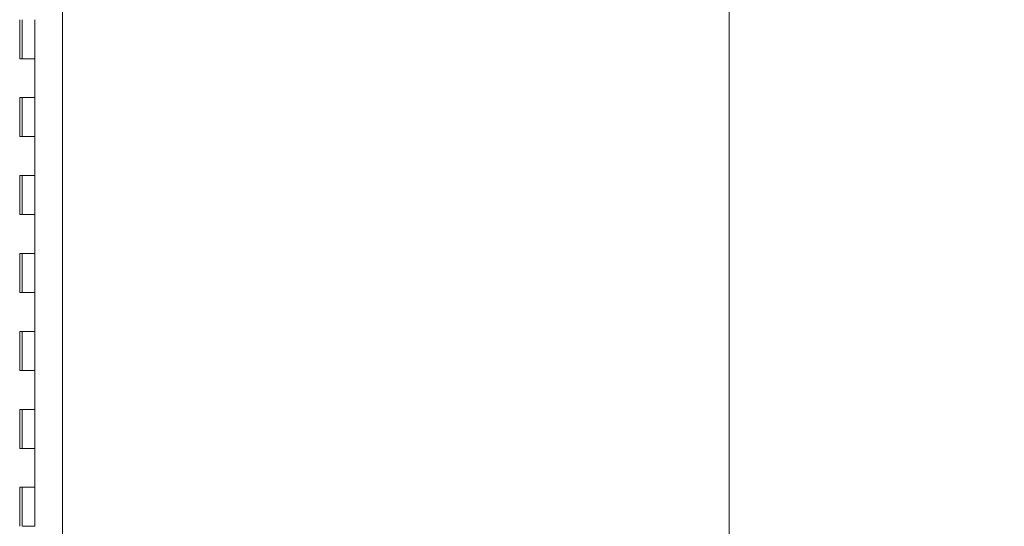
# Model space of a CAD drawing. Header units: inches. Extents: x 16 to 463, y 31 to 294.
# Tile 25 of 110: x 50 to 75, y 156 to 169. Entities that reach past the tile are written whole.
import ezdxf

# ---------------------------------------------------------------- set-up
doc = ezdxf.new("R2010")
doc.units = ezdxf.units.IN
doc.header["$LTSCALE"] = 28.571429
doc.header["$MEASUREMENT"] = 0
doc.layers.add('Dimension (ANSI)', color=7, linetype='Continuous', lineweight=5)
doc.layers.add('Visible (ANSI)', color=7, linetype='Continuous', lineweight=5)
doc.styles.add('ROMANS', font='romans.shx')
doc.dimstyles.new('Default (ANSI)', dxfattribs={"dimscale": 28.571429, "dimtxt": 0.1, "dimasz": 0.098425, "dimexe": 0.125, "dimexo": 0.0625, "dimgap": 0.031496, "dimtad": 0, "dimtih": 1, "dimtoh": 1, "dimrnd": 1e-08, "dimzin": 0, "dimdsep": 46, "dimtxsty": 'ROMANS', "dimcen": 0.09, "dimdle": 0.393701, "dimclrd": 256, "dimclre": 256, "dimclrt": 256, "dimadec": 0, "dimazin": 0, "dimtfac": 1, "dimtofl": 0, "dimtmove": 0, "dimatfit": 3, "dimfxl": 1, "dimtolj": 1, "dimtzin": 0, "dimlwd": -1, "dimlwe": -1, "dimarcsym": 0})

# ---------------------------------------------------------------- blocks, each defined once
blk = doc.blocks.new('*D31')
at = {"layer": 'Defpoints', "color": 0, "transparency": 16777216}
for p in [(50.302, 217.604), (68.135, 217.604), (50.302, 139.604)]:
    blk.add_point(p, dxfattribs=at)
at = {"layer": 'Dimension (ANSI)', "transparency": 16777216}
for p, q in [((52.088, 217.604), (71.707, 217.604)), ((68.135, 214.791), (68.135, 185.694)), ((68.135, 142.416), (68.135, 171.513)), ((52.088, 139.604), (71.707, 139.604))]:
    blk.add_line(p, q, dxfattribs=at)
for points in [[(67.666, 214.791), (68.604, 214.791), (68.135, 217.604)], [(67.666, 142.416), (68.604, 142.416), (68.135, 139.604)]]:
    blk.add_solid(points, dxfattribs=at)
at = {"layer": 'Dimension (ANSI)', "transparency": 16777216, "insert": (68.135, 178.604), "char_height": 2.8571, "attachment_point": 5, "style": 'ROMANS'}
blk.add_mtext('\\A1;78.00\\PHINGE\\PHEIGHT', dxfattribs=at)

msp = doc.modelspace()

# ---------------------------------------------------------------- linework, layer by layer
at = {"layer": 'Visible (ANSI)'}
for p, q in [((51.0119, 218.5724), (51.0119, 138.6349)), ((49.9102, 167.6036), (49.9102, 168.6036)), ((49.9724, 167.6036), (49.9724, 168.6036)), ((50.3024, 167.6036), (50.3024, 168.6036)), ((49.9788, 167.6036), (49.9102, 167.6036)), ((49.9788, 167.6036), (50.3024, 167.6036)), ((50.3024, 167.6036), (49.9788, 167.6036)), ((50.3024, 166.6036), (50.3024, 167.6036)), ((49.9102, 165.6036), (49.9102, 166.6036)), ((49.9102, 166.6036), (49.9788, 166.6036)), ((49.9724, 165.6036), (49.9724, 166.6036)), ((50.3024, 166.6036), (49.9788, 166.6036)), ((49.9788, 166.6036), (50.3024, 166.6036)), ((50.3024, 165.6036), (50.3024, 166.6036)), ((49.9788, 165.6036), (49.9102, 165.6036)), ((49.9788, 165.6036), (50.3024, 165.6036)), ((50.3024, 165.6036), (49.9788, 165.6036)), ((50.3024, 164.6036), (50.3024, 165.6036)), ((49.9102, 163.6036), (49.9102, 164.6036)), ((49.9102, 164.6036), (49.9788, 164.6036)), ((49.9724, 163.6036), (49.9724, 164.6036)), ((50.3024, 164.6036), (49.9788, 164.6036)), ((49.9788, 164.6036), (50.3024, 164.6036)), ((50.3024, 163.6036), (50.3024, 164.6036)), ((49.9788, 163.6036), (49.9102, 163.6036)), ((49.9788, 163.6036), (50.3024, 163.6036)), ((50.3024, 163.6036), (49.9788, 163.6036)), ((50.3024, 162.6036), (50.3024, 163.6036)), ((49.9102, 161.6036), (49.9102, 162.6036)), ((49.9102, 162.6036), (49.9788, 162.6036)), ((49.9724, 161.6036), (49.9724, 162.6036)), ((50.3024, 162.6036), (49.9788, 162.6036)), ((49.9788, 162.6036), (50.3024, 162.6036)), ((50.3024, 161.6036), (50.3024, 162.6036)), ((49.9788, 161.6036), (49.9102, 161.6036)), ((49.9788, 161.6036), (50.3024, 161.6036)), ((50.3024, 161.6036), (49.9788, 161.6036)), ((50.3024, 160.6036), (50.3024, 161.6036)), ((49.9102, 159.6036), (49.9102, 160.6036)), ((49.9102, 160.6036), (49.9788, 160.6036)), ((49.9724, 159.6036), (49.9724, 160.6036)), ((50.3024, 160.6036), (49.9788, 160.6036)), ((49.9788, 160.6036), (50.3024, 160.6036)), ((50.3024, 159.6036), (50.3024, 160.6036)), ((49.9788, 159.6036), (49.9102, 159.6036)), ((49.9788, 159.6036), (50.3024, 159.6036)), ((50.3024, 159.6036), (49.9788, 159.6036)), ((50.3024, 158.6036), (50.3024, 159.6036)), ((49.9102, 157.6036), (49.9102, 158.6036)), ((49.9102, 158.6036), (49.9788, 158.6036)), ((49.9724, 157.6036), (49.9724, 158.6036)), ((50.3024, 158.6036), (49.9788, 158.6036)), ((49.9788, 158.6036), (50.3024, 158.6036)), ((50.3024, 157.6036), (50.3024, 158.6036)), ((49.9788, 157.6036), (49.9102, 157.6036)), ((49.9788, 157.6036), (50.3024, 157.6036)), ((50.3024, 157.6036), (49.9788, 157.6036)), ((50.3024, 156.6036), (50.3024, 157.6036)), ((49.9102, 155.6036), (49.9102, 156.6036)), ((49.9102, 156.6036), (49.9788, 156.6036)), ((49.9724, 155.6036), (49.9724, 156.6036)), ((50.3024, 156.6036), (49.9788, 156.6036)), ((49.9788, 156.6036), (50.3024, 156.6036)), ((50.3024, 155.6036), (50.3024, 156.6036)), ((50.3024, 155.6036), (49.9788, 155.6036))]:
    msp.add_line(p, q, dxfattribs=at)

# ---------------------------------------------------------------- dimensions: what is measured, and where the dimension line sits
at = {"layer": 'Dimension (ANSI)'}
dim = msp.add_linear_dim(base=(68.1352, 217.6036), p1=(50.3024, 139.6036), p2=(50.3024, 217.6036), angle=90, text='<>\\PHINGE\\PHEIGHT', dimstyle='Default (ANSI)', override={"dimdec": 2, "dimtp": 0, "dimtm": 0, "dimtdec": 2, "dimatfit": 1}, dxfattribs=at)
dim.commit()
dim.dimension.update_dxf_attribs({"geometry": '*D31', "text_midpoint": (68.1352, 178.6036), "dimtype": 160})

doc.saveas('drawing.dxf')
